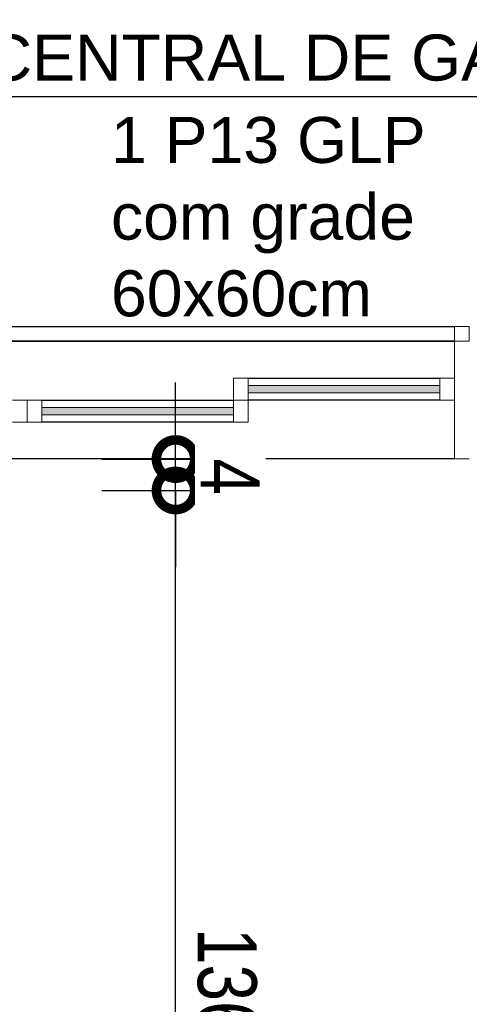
# Model space of a CAD drawing. Header units: millimetres. Extents: x -20654 to 2526, y -8238 to 977.
# Tile 14 of 218: x -10326.479 to -10325.869, y -4121.363 to -4120.025. Entities that reach past the tile are written whole.
import ezdxf

# ---------------------------------------------------------------- set-up
doc = ezdxf.new("R2010")
doc.units = ezdxf.units.MM
for name, color, linetype in [('01 CONTORNO_dwg', 252, 'Continuous'), ('G-ANNO-TEXT', 7, 'Continuous'), ('G-IMPT', 8, 'Continuous')]:
    doc.layers.add(name, color=color, linetype=linetype)
doc.styles.add('Arial', font='arial.ttf', dxfattribs={"height": 100})
doc.styles.add('Arial_4', font='arial.ttf', dxfattribs={"width": 0.8, "height": 0.07})

# ---------------------------------------------------------------- blocks, each defined once
blk = doc.blocks.new('JANELAS')
at = {"layer": 'G-IMPT', "true_color": 0x939598}
for points in [[(-15503.8, -2335.1), (-15417.2, -2335.1), (-15417.2, -2325.1), (-15677.2, -2325.1), (-15677.2, -2335.1)], [(-15697.2, -2365.1), (-15697.2, -2355.1), (-15957.2, -2355.1), (-15957.2, -2365.1)]]:
    blk.add_hatch(color=252, dxfattribs=at).paths.add_polyline_path(points, flags=0)
at = {"layer": 'G-IMPT', "color": 252, "true_color": 0x939598}
for p, q in [((-16557.2, -2245.1), (-15397.2, -2245.1)), ((-15397.2, -2265.1), (-16557.2, -2265.1)), ((-16557.2, -2265.1), (-15397.2, -2265.1)), ((-15677.2, -2315.1), (-15417.2, -2315.1)), ((-15957.2, -2345.1), (-15697.2, -2345.1)), ((-15417.2, -2345.1), (-15677.2, -2345.1)), ((-15697.2, -2375.1), (-15957.2, -2375.1)), ((-15397.2, -2425.1), (-16557.2, -2425.1))]:
    blk.add_line(p, q, dxfattribs=at)
at = {"layer": 'G-IMPT', "color": 252, "lineweight": 20, "true_color": 0x939598}
for p, q in [((-15377.2, -2245.1), (-15397.2, -2245.1)), ((-15397.2, -2245.1), (-15397.2, -2265.1)), ((-15377.2, -2265.1), (-15377.2, -2245.1)), ((-15397.2, -2265.1), (-15377.2, -2265.1)), ((-15377.2, -2265.1), (-15397.2, -2265.1)), ((-15397.2, -2265.1), (-15397.2, -2425.1)), ((-15677.2, -2315.1), (-15697.2, -2315.1)), ((-15697.2, -2315.1), (-15697.2, -2345.1)), ((-15677.2, -2345.1), (-15677.2, -2315.1)), ((-15417.2, -2325.1), (-15677.2, -2325.1)), ((-15677.2, -2325.1), (-15677.2, -2335.1)), ((-15397.2, -2315.1), (-15417.2, -2315.1)), ((-15417.2, -2315.1), (-15417.2, -2345.1)), ((-15417.2, -2335.1), (-15417.2, -2325.1)), ((-15397.2, -2345.1), (-15397.2, -2315.1)), ((-15677.2, -2335.1), (-15417.2, -2335.1)), ((-15977.2, -2345.1), (-15997.2, -2345.1)), ((-15957.2, -2345.1), (-15977.2, -2345.1)), ((-15977.2, -2345.1), (-15977.2, -2375.1)), ((-15977.2, -2375.1), (-15977.2, -2345.1)), ((-15957.2, -2375.1), (-15957.2, -2345.1)), ((-15677.2, -2345.1), (-15697.2, -2345.1)), ((-15697.2, -2345.1), (-15697.2, -2375.1)), ((-15697.2, -2345.1), (-15677.2, -2345.1)), ((-15677.2, -2375.1), (-15677.2, -2345.1)), ((-15417.2, -2345.1), (-15397.2, -2345.1)), ((-15697.2, -2355.1), (-15957.2, -2355.1)), ((-15957.2, -2355.1), (-15957.2, -2365.1)), ((-15957.2, -2365.1), (-15697.2, -2365.1)), ((-15697.2, -2365.1), (-15697.2, -2355.1)), ((-15997.2, -2375.1), (-15977.2, -2375.1)), ((-15977.2, -2375.1), (-15957.2, -2375.1)), ((-15697.2, -2375.1), (-15677.2, -2375.1)), ((-15397.2, -2425.1), (-15377.2, -2425.1))]:
    blk.add_line(p, q, dxfattribs=at)
blk = doc.blocks.new('terreo')
at = {"layer": '01 CONTORNO_dwg'}
blk.add_blockref('JANELAS', (0, 0), dxfattribs=at)
blk = doc.blocks.new('_DotSmall')
at = {"color": 0, "linetype": 'ByBlock', "const_width": 0.5}
blk.add_lwpolyline([(-0.0625, 0, 1), (0.0625, 0, 1)], format="xyb", close=True, dxfattribs=at)

msp = doc.modelspace()

# ---------------------------------------------------------------- linework, layer by layer
for p, q in [((-10326.6168, -4120.1292), (-10325.7647, -4120.1292)), ((-10326.4478, -4120.1292), (-10325.7647, -4120.1292)), ((-10326.2674, -4120.6219), (-10326.2674, -4120.5179)), ((-10326.3674, -4120.6219), (-10326.2074, -4120.6219)), ((-10326.2674, -4120.6646), (-10326.2674, -4120.6219)), ((-10326.2674, -4122.0419), (-10326.2674, -4120.6446)), ((-10326.3674, -4120.6646), (-10326.2074, -4120.6646)), ((-10326.3674, -4120.6646), (-10326.2074, -4120.6646)), ((-10326.2674, -4120.6646), (-10326.2674, -4120.7686))]:
    msp.add_line(p, q)

# ---------------------------------------------------------------- block references
at = {"xscale": 0.104, "yscale": 0.104, "zscale": 0.104}
for p, rotation in [((-10326.2674, -4120.6219), 270), ((-10326.2674, -4120.6646), 90), ((-10326.2674, -4120.6646), 90)]:
    msp.add_blockref('_DotSmall', p, dxfattribs=dict(at, rotation=rotation))
at = {"layer": '01 CONTORNO_dwg', "xscale": 0.001, "yscale": 0.001, "zscale": 0.001}
msp.add_blockref('terreo', (-10310.4917, -4118.1967), dxfattribs=at)

# ---------------------------------------------------------------- texts
at = {"layer": 'G-ANNO-TEXT', "char_height": 0.0625, "attachment_point": 1, "style": 'Arial'}
for s, insert, width in [('CENTRAL DE GÁS', (-10326.5251, -4120.0452), 0.921941), ('1 P13 GLP\\Pcom grade 60x60cm', (-10326.3551, -4120.1571), 0.515084)]:
    msp.add_mtext(s, dxfattribs=dict(at, insert=insert, width=width))

# ---------------------------------------------------------------- next in the draw order: texts
at = {"ltscale": 2, "char_height": 0.08, "attachment_point": 5, "rotation": 270, "style": 'Arial_4', "bg_fill": 3, "box_fill_scale": 1.1, "bg_fill_color": 256, "bg_fill_true_color": 13158600, "bg_fill_transparency": 0}
for s, insert in [('\\A1;4', (-10326.1932, -4120.646)), ('\\A1;136', (-10326.1978, -4121.3334))]:
    msp.add_mtext(s, dxfattribs=dict(at, insert=insert))

doc.saveas('drawing.dxf')
